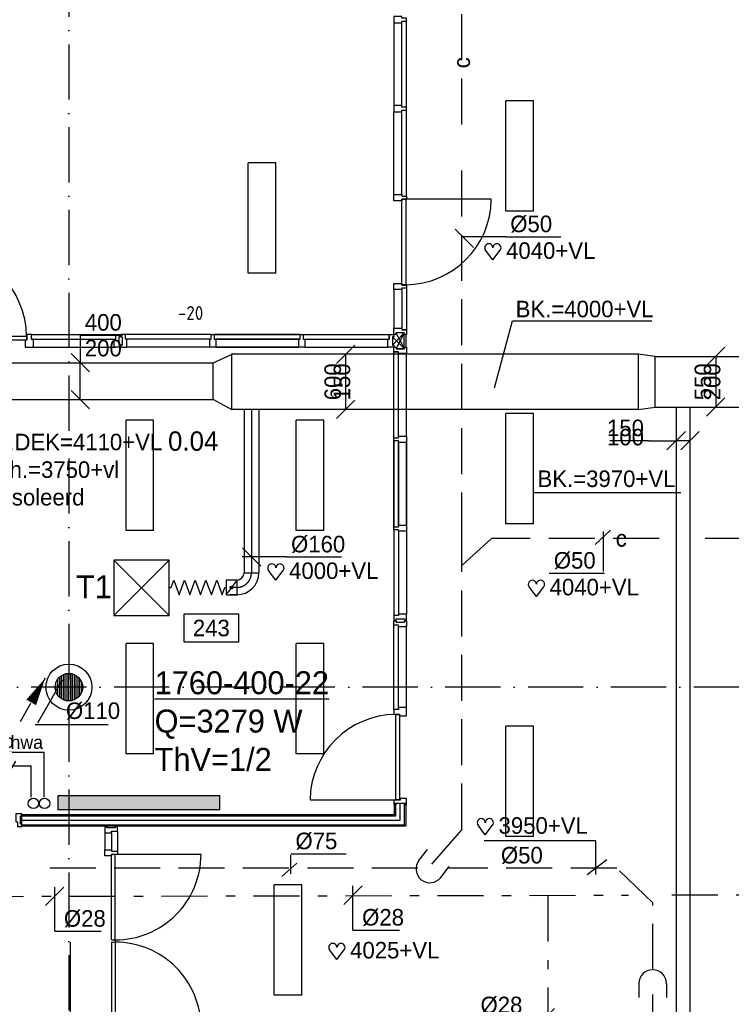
# Model space of a CAD drawing. Extents: x -866131 to -691536, y 173952 to 258052.
# Tile 149 of 160: x -743138 to -735403, y 229574 to 240277. Entities that reach past the tile are written whole.
import ezdxf
from ezdxf.enums import TextEntityAlignment as Align

# ---------------------------------------------------------------- set-up
doc = ezdxf.new("R2010")
doc.units = 0
doc.header["$LTSCALE"] = 100
for name, pattern in [('2322102', [45, 5, -2, 5, -2, 5, -2, 5, -2, 5, -2, 5, -5]), ('2322107', [2000, 1000, 1000]), ('2322108', [7, 5, -2]), ('2322109', [10, 5, -2, 1, -2]), ('CENTER2', [11.25, 7.5, -1.25, 1.25, -1.25]), ('CENTER4', [5, 3.125, -0.625, 0.625, -0.625]), ('DASHDOT', [9, 6, -1.5, 0, -1.5])]:
    doc.linetypes.add(name, pattern=pattern)
doc.layers.get('0').update_dxf_attribs({"linetype": 'CONTINUOUS'})
for name, color, linetype in [('AL$7----_STRAMIEN', 1, 'DASHDOT'), ('AL21K---_ISOLATIE', 1, 'CONTINUOUS'), ('AL22----_BINNENWAND', 7, 'CONTINUOUS'), ('AL31----_BUITENKOZ', 7, 'CONTINUOUS'), ('AL32----_BINNENKOZ', 7, 'CONTINUOUS'), ('AL32----_KOZIJNMERK', 1, 'CONTINUOUS'), ('ARMATUUR', 8, 'CONTINUOUS'), ('BOUW', 8, 'CONTINUOUS'), ('WI561---', 1, 'CONTINUOUS'), ('WL521---', 4, 'CONTINUOUS'), ('WL5233--', 4, 'CONTINUOUS'), ('WL531---', 4, 'CONTINUOUS'), ('WL561---', 4, 'CONTINUOUS'), ('WL561---_AANVOER', 4, 'CONTINUOUS'), ('WL561---_RETOUR', 4, 'CONTINUOUS'), ('WL5627--', 4, 'CONTINUOUS'), ('WL570---', 3, 'CONTINUOUS'), ('WL570---_HARTLIJN', 7, 'CONTINUOUS'), ('WL570---_HULPLIJN', 7, 'CONTINUOUS'), ('WL570---_RETOUR', 3, 'CONTINUOUS'), ('WL570---_TOEVOER', 3, 'CONTINUOUS'), ('WM$1----', 1, 'CONTINUOUS'), ('WM531---', 1, 'CONTINUOUS'), ('WM5627--', 1, 'CONTINUOUS'), ('WM570---', 1, 'CONTINUOUS')]:
    doc.layers.add(name, color=color, linetype=linetype)
doc.styles.add('BURO-018', font='BUROFONT.shx', dxfattribs={"height": 180})
doc.styles.add('BURO-025', font='BUROFONT.shx', dxfattribs={"height": 250})
doc.styles.add('BURO-035', font='BUROFONT.shx', dxfattribs={"height": 350})
doc.styles.get("Standard").update_dxf_attribs({"font": 'ISOCP'})

# ---------------------------------------------------------------- blocks, each defined once
blk = doc.blocks.new('LDV3')
at = {"color": 0, "linetype": 'CONTINUOUS'}
for p, q in [((4.5, 7.794), (6.75, 11.691)), ((0.25, 0.433), (2.5, 4.33))]:
    blk.add_line(p, q, dxfattribs=at)
blk.add_lwpolyline([(0.25, 0.433, 0, 1, 0), (1.5, 2.598, 1, 1, 0)], format="xyseb", dxfattribs=at)
blk.add_circle((0, 0), 0.5, dxfattribs=at)
at = {"color": 0, "linetype": 'CONTINUOUS', "style": 'BURO-018'}
blk.add_attdef('LD_TEXT1', text='', height=1.8, dxfattribs=at).set_placement((3.5, 6.062), align=Align.MIDDLE)
blk = doc.blocks.new('LDV1123')
at = {"color": 0, "linetype": 'CONTINUOUS'}
for p, q in [((6.75, 11.691), (5.812, 10.068)), ((5.437, 9.418), (4.5, 7.794)), ((1.562, 2.706), (2.5, 4.33)), ((0.25, 0.433), (1.187, 2.057))]:
    blk.add_line(p, q, dxfattribs=at)
blk.add_lwpolyline([(6.75, 11.691, 0, 1, 0), (5.5, 9.526, 1, 1, 0)], format="xyseb", dxfattribs=at)
blk.add_circle((0, 0), 0.5, dxfattribs=at)
at = {"color": 0, "linetype": 'CONTINUOUS', "style": 'BURO-018'}
blk.add_attdef('LD_TEXT1', text='', height=1.8, dxfattribs=at).set_placement((3.5, 6.062), align=Align.MIDDLE)
blk = doc.blocks.new('*U216', base_point=(71325, 55832))
at = {"color": 0, "linetype": 'CONTINUOUS'}
for p, q in [((71425, 55932), (71225, 55732)), ((71175, 55832), (70669, 55832)), ((71175, 55832), (71425, 55832))]:
    blk.add_line(p, q, dxfattribs=at)
at = {"color": 0, "linetype": 'CONTINUOUS', "style": 'BURO-018'}
blk.add_text('%%C28', height=180, dxfattribs=at).set_placement((71075, 55882), align=Align.RIGHT)
blk = doc.blocks.new('*U391', base_point=(94416, 56808))
at = {"color": 0, "linetype": 'CONTINUOUS'}
for p, q in [((94516, 56908), (94316, 56708)), ((94416, 56428), (94416, 56908)), ((94416, 56428), (94922, 56428))]:
    blk.add_line(p, q, dxfattribs=at)
at = {"color": 0, "linetype": 'CONTINUOUS', "style": 'BURO-018'}
blk.add_text('%%C28', height=180, dxfattribs=at).set_placement((94516, 56478))
blk = doc.blocks.new('*U404', base_point=(89375, 56796))
at = {"color": 0, "linetype": 'CONTINUOUS'}
for p, q in [((89475, 56896), (89275, 56696)), ((89375, 56416), (89375, 56896)), ((89375, 56416), (89881, 56416))]:
    blk.add_line(p, q, dxfattribs=at)
at = {"color": 0, "linetype": 'CONTINUOUS', "style": 'BURO-018'}
blk.add_text('%%C28', height=180, dxfattribs=at).set_placement((89475, 56466))
blk = doc.blocks.new('LU-ORNAM-25825801')
at = {"color": 0, "linetype": 'CONTINUOUS'}
for p, q in [((300, 300), (-300, 300)), ((-300, 300), (-300, -300)), ((300, 300), (-300, -300)), ((-300, 300), (300, -300)), ((300, -300), (300, 300)), ((-300, -300), (300, -300))]:
    blk.add_line(p, q, dxfattribs=at)
blk = doc.blocks.new('LU-2D-K-226')
at = {"color": 0, "linetype": 'CONTINUOUS'}
for p, q in [((-0.5, 275), (0.5, 275)), ((-0.5, -275), (0.5, -275))]:
    blk.add_line(p, q, dxfattribs=at)
blk = doc.blocks.new('*U593', base_point=(-735572, 234371))
at = {"layer": 'WM570---', "linetype": 'CONTINUOUS'}
for p, q in [((-735472, 234746), (-735672, 234547)), ((-735572, 234646), (-735572, 234096)), ((-735472, 234196), (-735672, 233997))]:
    blk.add_line(p, q, dxfattribs=at)
at = {"layer": 'WM570---', "linetype": 'CONTINUOUS', "style": 'BURO-018'}
for s, p in [('550', (-735622, 234371)), ('200', (-735522, 234371))]:
    blk.add_text(s, height=180, rotation=90, dxfattribs=at).set_placement(p, align=Align.CENTER)
blk = doc.blocks.new('A$C762F268B')
at = {"layer": 'WL561---_RETOUR', "color": 1}
for centre in [(56, 178), (56, 56)]:
    blk.add_circle(centre, 56.2, dxfattribs=at)
blk = doc.blocks.new('A$C308E2E07')
at = {"layer": 'WL561---'}
blk.add_blockref('A$C762F268B', (0, 0), dxfattribs=at)
blk = doc.blocks.new('2322401')
at = {"color": 0, "linetype": 'CONTINUOUS'}
for p, q in [((-0.5, 0.5, 1), (-0.5, 0.5)), ((-0.5, 0.5, 1), (-0.5, -0.5, 1)), ((0.5, 0.5, 1), (-0.5, 0.5, 1)), ((0.5, 0.5), (-0.5, 0.5)), ((-0.5, 0.5), (-0.5, -0.5)), ((0.5, 0.5, 1), (0.5, 0.5)), ((0.5, -0.5, 1), (0.5, 0.5, 1)), ((0.5, -0.5), (0.5, 0.5)), ((-0.5, -0.5, 1), (-0.5, -0.5)), ((-0.5, -0.5, 1), (0.5, -0.5, 1)), ((-0.5, -0.5), (0.5, -0.5)), ((0.5, -0.5, 1), (0.5, -0.5))]:
    blk.add_line(p, q, dxfattribs=at)
blk = doc.blocks.new('CVHATCH1')
at = {"color": 0, "linetype": 'CONTINUOUS'}
blk.add_solid([(-0.5, -0.5), (0.5, -0.5), (-0.5, 0.5), (0.5, 0.5)], dxfattribs=at)
blk = doc.blocks.new('CVRINFO2')
at = {"color": 0, "linetype": 'CONTINUOUS', "style": 'BURO-025'}
for tag, p in [('CV_TEXT125', (0, 0)), ('CV_TEXT225', (0, -4.17)), ('CV_TEXT325', (0, -8.33)), ('CV_TEXT425', (0, -12.5))]:
    blk.add_attdef(tag, p, '', height=2.5, dxfattribs=at)
blk = doc.blocks.new('LU-ORND')
at = {"color": 0, "linetype": 'CONTINUOUS'}
for p, q in [((-3, 1.5), (-3, -1.5)), ((3, 1.5), (-3, 1.5)), ((3, -1.5), (3, 1.5)), ((-3, -1.5), (3, -1.5))]:
    blk.add_line(p, q, dxfattribs=at)
blk = doc.blocks.new('LU-2D-K-190')
at = {"color": 0, "linetype": 'CONTINUOUS'}
for p, q in [((-0.5, 200), (0.5, 200)), ((-0.5, -200), (0.5, -200))]:
    blk.add_line(p, q, dxfattribs=at)
blk = doc.blocks.new('*U608', base_point=(-742479, 236547))
at = {"color": 0, "linetype": 'CONTINUOUS'}
for p, q in [((-742479, 236847), (-742479, 236547)), ((-742479, 236847), (-742019, 236847)), ((-742579, 236647), (-742380, 236448)), ((-742479, 236147), (-742479, 236547)), ((-742579, 236247), (-742380, 236048))]:
    blk.add_line(p, q, dxfattribs=at)
at = {"layer": 'WM570---', "linetype": 'CONTINUOUS', "style": 'BURO-018'}
for s, p in [('400', (-742429, 236897)), ('200', (-742429, 236617))]:
    blk.add_text(s, height=180, dxfattribs=at).set_placement(p)
blk = doc.blocks.new('LU-1D-K-A0')
at = {"color": 0, "linetype": 'CONTINUOUS'}
for p, q in [((-0.5, 80), (0.5, 80)), ((-0.5, -80), (0.5, -80))]:
    blk.add_line(p, q, dxfattribs=at)
at = {"layer": 'WL570---_HARTLIJN', "linetype": 'CENTER2'}
blk.add_line((-0.5, 0), (0.5, 0), dxfattribs=at)
blk = doc.blocks.new('*U609', base_point=(-740446, 234437))
at = {"color": 0, "linetype": 'CONTINUOUS'}
for p, q in [((-740426, 234337), (-740625, 234536)), ((-740146, 234437), (-740626, 234437)), ((-740146, 234437), (-739546, 234437))]:
    blk.add_line(p, q, dxfattribs=at)
at = {"layer": 'WM570---', "linetype": 'CONTINUOUS', "style": 'BURO-018'}
blk.add_text('%%c160', height=180, dxfattribs=at).set_placement((-740096, 234487))
blk = doc.blocks.new('LU-1D-B-1-A05AA0')
at = {"color": 0, "linetype": 'CONTINUOUS'}
for p, q in [((-80, 160), (80, 160)), ((-160, 80), (-160, -80))]:
    blk.add_line(p, q, dxfattribs=at)
for radius in [80, 240]:
    blk.add_arc((-160, 160), radius, 270, 0, dxfattribs=at)
at = {"layer": 'WL570---_HARTLIJN', "linetype": 'CENTER4'}
blk.add_arc((-160, 160), 160, 270, 0, dxfattribs=at)
blk = doc.blocks.new('LU-1D-KL1-A077')
at = {"color": 0, "linetype": 'CONTINUOUS'}
for p, q in [((-60, 80), (-60, -80)), ((60, 80), (-60, 80)), ((51, 68), (9, 12)), ((60, -80), (60, 80)), ((-60, -80), (60, -80)), ((-9, -12), (-51, -68))]:
    blk.add_line(p, q, dxfattribs=at)
blk.add_circle((0, 0), 14.9, dxfattribs=at)
blk = doc.blocks.new('LU-1D-F-A0262')
at = {"color": 0, "linetype": 'CONTINUOUS'}
for p, q in [((-305, 0), (-291, 0)), ((-291, 0), (-262, 80)), ((-262, 80), (-233, 0)), ((-233, 0), (-204, -80)), ((-204, -80), (-175, 0)), ((-175, 0), (-146, 80)), ((-146, 80), (-116, 0)), ((-116, 0), (-87, -80)), ((-87, -80), (-58, 0)), ((-58, 0), (-29, 80)), ((-29, 80), (0, 0)), ((0, 0), (29, -80)), ((29, -80), (58, 0)), ((58, 0), (87, 80)), ((87, 80), (116, 0)), ((116, 0), (146, -80)), ((146, -80), (175, 0)), ((175, 0), (204, 80)), ((204, 80), (233, 0)), ((233, 0), (262, -80)), ((262, -80), (291, 0)), ((291, 0), (305, 0))]:
    blk.add_line(p, q, dxfattribs=at)
blk = doc.blocks.new('HART')
at = {"color": 1}
for q in [(-28.1, 39.5), (51.4, 39.5)]:
    blk.add_line((11.6, -12.9), q, dxfattribs=at)
for centre, start, end in [((-10.5, 52.8), 0, 217.1867), ((33.8, 52.8), 322.8133, 180)]:
    blk.add_arc(centre, 22.1, start, end, dxfattribs=at)
blk = doc.blocks.new('LU-2D-K-258')
at = {"color": 0, "linetype": 'CONTINUOUS'}
for p, q in [((-0.5, 300), (0.5, 300)), ((-0.5, -300), (0.5, -300))]:
    blk.add_line(p, q, dxfattribs=at)
blk = doc.blocks.new('*U617', base_point=(-739595, 236341))
at = {"layer": 'WM570---', "linetype": 'CONTINUOUS'}
for p, q in [((-739495, 236741), (-739695, 236541)), ((-739595, 236641), (-739595, 236041)), ((-739495, 236141), (-739695, 235941))]:
    blk.add_line(p, q, dxfattribs=at)
at = {"layer": 'WM570---', "linetype": 'CONTINUOUS', "style": 'BURO-018'}
for s, p in [('600', (-739645, 236341)), ('150', (-739545, 236341))]:
    blk.add_text(s, height=180, rotation=90, dxfattribs=at).set_placement(p, align=Align.CENTER)
blk = doc.blocks.new('LU-2D-K-96')
at = {"color": 0, "linetype": 'CONTINUOUS'}
for p, q in [((-0.5, 75), (0.5, 75)), ((-0.5, -75), (0.5, -75))]:
    blk.add_line(p, q, dxfattribs=at)
blk = doc.blocks.new('*U631', base_point=(-736002, 235700))
at = {"color": 0, "linetype": 'CONTINUOUS'}
for p, q in [((-736302, 235700), (-736722, 235700)), ((-736302, 235700), (-736002, 235700)), ((-736102, 235600), (-735902, 235800)), ((-735852, 235700), (-736002, 235700)), ((-735952, 235600), (-735752, 235800))]:
    blk.add_line(p, q, dxfattribs=at)
at = {"layer": 'WM570---', "linetype": 'CONTINUOUS', "style": 'BURO-018'}
for s, p in [('150', (-736352, 235750)), ('100', (-736352, 235650))]:
    blk.add_text(s, height=180, dxfattribs=at).set_placement(p, align=Align.RIGHT)
blk = doc.blocks.new('LDS')
at = {"color": 0, "linetype": 'CONTINUOUS'}
for p, q in [((0, 1), (1, 1)), ((0, -1), (1, -1))]:
    blk.add_line(p, q, dxfattribs=at)
blk.add_arc((0, 0), 1, 90, 270, dxfattribs=at)
blk = doc.blocks.new('2322102-2')
at = {"layer": 'WM5627--', "color": 0, "style": 'BURO-018'}
for rotation, p in [(90, (-738332, 239809)), (360, (-736599, 234637))]:
    blk.add_text('c', height=180, rotation=rotation, dxfattribs=at).set_placement(p, align=Align.MIDDLE)

msp = doc.modelspace()

# ---------------------------------------------------------------- linework, layer by layer
at = {"color": 8, "linetype": 'CONTINUOUS'}
for p, q in [((-738011.826, 238324.866), (-738941.826, 238324.866)), ((-739980.826, 231794.866), (-739050.826, 231794.866))]:
    msp.add_line(p, q, dxfattribs=at)
for points in [[(-739070.826, 240310.866), (-739070.826, 240243.866), (-738982.826, 240243.866), (-738982.826, 240260.866), (-738931.826, 240260.866), (-738931.826, 240293.866), (-738982.826, 240293.866), (-738982.826, 240310.866)], [(-739070.826, 239343.866), (-739070.826, 239276.866), (-738982.826, 239276.866), (-738982.826, 239293.866), (-738931.826, 239293.866), (-738931.826, 239326.866), (-738982.826, 239326.866), (-738982.826, 239343.866)]]:
    msp.add_lwpolyline(points, close=True, dxfattribs=at)
for centre, start, end in [((-738950.642, 238333.682), 270.5379912, 359.4620088), ((-744001.642, 236827.051), 0.5379912, 89.4620088), ((-739042.011, 231786.051), 90.5379912, 179.4620088)]:
    msp.add_arc(centre, 938.857, start, end, dxfattribs=at)
at = {"layer": 'AL$7----_STRAMIEN', "color": 1}
for points in [[(-742602.826, 252610.366), (-742602.826, 224355.392)], [(-719909.644, 233021.228), (-863263.924, 233021.228)]]:
    msp.add_lwpolyline(points, dxfattribs=at)
at = {"layer": 'AL22----_BINNENWAND', "color": 8, "linetype": 'CONTINUOUS'}
for p, q in [((-738931.826, 236905.866), (-738982.826, 236905.866)), ((-739120.826, 236855.866), (-739120.826, 236804.866)), ((-739070.826, 236666.866), (-739019.826, 236666.866)), ((-742703.003, 232909.424), (-742703.003, 233133.031)), ((-742703.003, 232909.424), (-742703.003, 233133.031)), ((-742683.003, 232894.342), (-742683.003, 233148.113)), ((-742683.003, 232894.342), (-742683.003, 233148.113)), ((-742663.003, 232883.75), (-742663.003, 233158.705)), ((-742663.003, 232883.75), (-742663.003, 233158.705)), ((-742643.003, 232876.659), (-742643.003, 233165.796)), ((-742643.003, 232876.659), (-742643.003, 233165.796)), ((-742623.003, 232872.567), (-742623.003, 233169.888)), ((-742623.003, 232872.567), (-742623.003, 233169.888)), ((-742603.003, 232871.228), (-742603.003, 233171.228)), ((-742603.003, 232871.228), (-742603.003, 233171.228)), ((-742583.003, 232872.567), (-742583.003, 233169.888)), ((-742583.003, 232872.567), (-742583.003, 233169.888)), ((-742563.003, 232876.659), (-742563.003, 233165.796)), ((-742563.003, 232876.659), (-742563.003, 233165.796)), ((-742543.003, 232883.75), (-742543.003, 233158.705)), ((-742543.003, 232883.75), (-742543.003, 233158.705)), ((-742523.003, 232894.342), (-742523.003, 233148.113)), ((-742523.003, 232894.342), (-742523.003, 233148.113)), ((-742503.003, 232909.424), (-742503.003, 233133.031)), ((-742503.003, 232909.424), (-742503.003, 233133.031)), ((-742743.003, 232967.376), (-742743.003, 233075.079)), ((-742743.003, 232967.376), (-742743.003, 233075.079)), ((-742723.003, 232931.228), (-742723.003, 233111.228)), ((-742723.003, 232931.228), (-742723.003, 233111.228)), ((-742483.003, 232931.228), (-742483.003, 233111.228)), ((-742483.003, 232931.228), (-742483.003, 233111.228)), ((-742463.003, 232967.376), (-742463.003, 233075.079)), ((-742463.003, 232967.376), (-742463.003, 233075.079))]:
    msp.add_line(p, q, dxfattribs=at)
at = {"layer": 'AL22----_BINNENWAND', "color": 8}
for p, q in [((-742212.583, 231439.366), (-742212.583, 231253.866)), ((-742140.583, 231439.366), (-742140.583, 231253.866)), ((-742073.583, 231456.366), (-742073.583, 231236.866)), ((-742140.583, 230273.866), (-742100.583, 230273.866)), ((-742140.583, 230248.866), (-742100.583, 230248.866)), ((-742100.583, 230273.866), (-742100.583, 230248.866))]:
    msp.add_line(p, q, dxfattribs=at)
at = {"layer": 'AL22----_BINNENWAND', "color": 8, "linetype": 'CONTINUOUS'}
for points in [[(-738931.826, 236855.866), (-738956.826, 236855.866), (-738956.826, 236871.866), (-739048.826, 236871.866), (-739048.826, 236855.866), (-739070.826, 236855.866), (-739070.826, 236922.866), (-738982.826, 236922.866), (-738982.826, 236905.866), (-738931.826, 236905.866), (-738931.826, 236855.866)], [(-743060.826, 236855.866), (-743060.826, 236792.866), (-743077.826, 236792.866), (-743077.826, 236716.866), (-742987.826, 236716.866), (-742987.826, 236804.866), (-743010.826, 236804.866), (-743010.826, 236855.866)], [(-743010.826, 236855.866), (-743060.826, 236855.866)], [(-743011.326, 236855.866), (-742093.826, 236855.866)], [(-743011.326, 236804.866), (-742110.826, 236804.866)], [(-742043.826, 236855.866), (-742043.826, 236830.866), (-742059.826, 236830.866), (-742059.826, 236738.866), (-742043.826, 236738.866), (-742043.826, 236716.866), (-742110.826, 236716.866), (-742110.826, 236804.866), (-742093.826, 236804.866), (-742093.826, 236855.866), (-742043.826, 236855.866)], [(-742038.826, 236855.866), (-742038.826, 236830.866), (-742022.826, 236830.866), (-742022.826, 236738.866), (-742038.826, 236738.866), (-742038.826, 236716.866), (-741971.826, 236716.866), (-741971.826, 236804.866), (-741988.826, 236804.866), (-741988.826, 236855.866), (-742038.826, 236855.866)], [(-741055.326, 236855.866), (-741988.826, 236855.866)], [(-741072.326, 236804.866), (-741971.826, 236804.866)], [(-741022.326, 236855.866), (-741022.326, 236804.866), (-741005.326, 236804.866), (-741005.326, 236716.866), (-741072.326, 236716.866), (-741072.326, 236804.866), (-741055.326, 236804.866), (-741055.326, 236855.866), (-741022.326, 236855.866)], [(-741022.326, 236855.866), (-740088.326, 236855.866)], [(-740088.326, 236855.866), (-741022.326, 236855.866)], [(-741005.326, 236804.866), (-740105.326, 236804.866)], [(-740105.326, 236804.866), (-741005.326, 236804.866)], [(-740055.326, 236855.866), (-740055.326, 236804.866), (-740038.326, 236804.866), (-740038.326, 236716.866), (-740105.326, 236716.866), (-740105.326, 236804.866), (-740088.326, 236804.866), (-740088.326, 236855.866), (-740055.326, 236855.866)], [(-740055.326, 236855.866), (-739120.826, 236855.866)], [(-740038.326, 236804.866), (-739137.826, 236804.866)], [(-739070.826, 236855.866), (-739070.826, 236830.866), (-739086.826, 236830.866), (-739086.826, 236738.866), (-739070.826, 236738.866), (-739070.826, 236716.866), (-739137.826, 236716.866), (-739137.826, 236804.866), (-739120.826, 236804.866), (-739120.826, 236855.866), (-739070.826, 236855.866)], [(-739086.826, 236738.866), (-738956.826, 236871.866)], [(-739086.826, 236830.866), (-738953.826, 236700.866)], [(-739048.826, 236871.866), (-738953.826, 236700.866)], [(-738953.826, 236700.866), (-739045.826, 236700.866), (-738956.826, 236871.866), (-739045.826, 236700.866), (-739045.826, 236700.866)], [(-738961.717, 236855.866), (-738961.717, 236716.866)], [(-738941.717, 236855.866), (-738941.717, 236716.866)], [(-742987.826, 236716.866), (-742093.826, 236716.866)], [(-741072.326, 236716.866), (-741971.826, 236716.866)], [(-741072.326, 236716.866), (-741971.826, 236716.866)], [(-741005.326, 236716.866), (-740105.326, 236716.866)], [(-740105.326, 236716.866), (-741005.326, 236716.866)], [(-741005.326, 236716.866), (-740105.326, 236716.866)], [(-740105.326, 236716.866), (-741005.326, 236716.866)], [(-740038.326, 236716.866), (-739137.827, 236716.866)], [(-739070.826, 236716.866), (-739045.826, 236716.866), (-739045.826, 236700.866), (-738953.826, 236700.866), (-738953.826, 236716.866), (-738931.826, 236716.866), (-738931.826, 236649.866), (-739019.826, 236649.866), (-739019.826, 236666.866), (-739070.826, 236666.866), (-739070.826, 236716.866)], [(-739070.826, 235732.366), (-739070.826, 236666.866)], [(-739019.826, 235749.366), (-739019.826, 236649.866)], [(-738931.826, 235749.366), (-738931.826, 236649.865)], [(-739070.826, 235204.437), (-739070.826, 236121.937)], [(-739070.826, 235732.366), (-739019.826, 235732.366), (-739019.826, 235749.366), (-738931.826, 235749.366), (-738931.826, 235682.366), (-739019.826, 235682.366), (-739019.826, 235699.366), (-739070.826, 235699.366), (-739070.826, 235732.366)], [(-739070.826, 234765.366), (-739070.826, 235699.366)], [(-739070.826, 235699.366), (-739070.826, 234765.366)], [(-739019.826, 234782.366), (-739019.826, 235682.366)], [(-739019.826, 235682.366), (-739019.826, 234782.366)], [(-738931.826, 234782.366), (-738931.826, 235682.366)], [(-738931.826, 235682.366), (-738931.826, 234782.366)], [(-738931.826, 234782.366), (-738931.826, 235682.366)], [(-738931.826, 235682.366), (-738931.826, 234782.366)], [(-739070.826, 235204.937), (-739070.826, 235154.937)], [(-739070.826, 234765.366), (-739019.826, 234765.366), (-739019.826, 234782.366), (-738931.826, 234782.366), (-738931.826, 234715.366), (-739019.826, 234715.366), (-739019.826, 234732.366), (-739070.826, 234732.366), (-739070.826, 234765.366)], [(-739070.826, 234732.366), (-739070.826, 233798.866)], [(-739019.826, 234715.366), (-739019.826, 233815.866)], [(-738931.826, 234715.366), (-738931.826, 233815.866)], [(-738931.826, 234715.366), (-738931.826, 233815.866)], [(-739070.826, 233748.866), (-739045.826, 233748.866), (-739045.826, 233764.866), (-738953.826, 233764.866), (-738953.826, 233748.866), (-738931.826, 233748.866), (-738931.826, 233815.866), (-739019.826, 233815.866), (-739019.826, 233798.866), (-739070.826, 233798.866), (-739070.826, 233748.866)], [(-739070.826, 233743.866), (-739045.826, 233743.866), (-739045.826, 233727.866), (-738953.826, 233727.866), (-738953.826, 233743.866), (-738931.826, 233743.866), (-738931.826, 233676.866), (-739019.826, 233676.866), (-739019.826, 233693.866), (-739070.826, 233693.866), (-739070.826, 233743.866)], [(-739070.826, 232776.366), (-739070.826, 233693.866)], [(-739019.826, 232776.366), (-739019.826, 233676.866)], [(-738931.826, 232799.866), (-738931.826, 233693.866)], [(-739070.826, 232726.866), (-739007.826, 232726.866), (-739007.826, 232709.866), (-738931.826, 232709.866), (-738931.826, 232799.866), (-739019.826, 232799.866), (-739019.826, 232776.866), (-739070.826, 232776.866)], [(-739070.826, 232776.866), (-739070.826, 232726.866)], [(-743112.583, 231526.366), (-738955.326, 231526.366), (-738955.326, 231758.866)], [(-743112.583, 231573.866), (-739002.826, 231573.866), (-739002.826, 231758.866)], [(-743112.583, 231621.366), (-739050.326, 231621.366), (-739050.326, 231758.866)], [(-739070.826, 231742.866), (-739045.826, 231742.866), (-739045.826, 231758.866), (-738953.826, 231758.866), (-738953.826, 231742.866), (-738931.826, 231742.866), (-738931.826, 231809.866), (-739003.826, 231809.866), (-739003.826, 231792.866), (-739070.826, 231792.866), (-739070.826, 231742.866)], [(-743112.583, 231506.366), (-743112.583, 231531.366), (-743128.583, 231531.366), (-743128.583, 231623.366), (-743112.583, 231623.366), (-743112.583, 231645.366), (-743179.583, 231645.366), (-743179.583, 231557.366), (-743162.583, 231557.366), (-743162.583, 231506.366), (-743112.583, 231506.366)]]:
    msp.add_lwpolyline(points, dxfattribs=at)
for points in [[(-743062.826, 236835.866), (-743062.826, 236794.866), (-743992.826, 236794.866), (-743992.826, 236835.866)], [(-739050.826, 232724.866), (-739009.826, 232724.866), (-739009.826, 231794.866), (-739050.826, 231794.866)], [(-743112.583, 231636.366), (-739065.326, 231636.366), (-739065.326, 231758.866), (-738940.326, 231758.866), (-738940.326, 231511.366), (-743112.583, 231511.366)]]:
    msp.add_lwpolyline(points, close=True, dxfattribs=at)
at = {"layer": 'AL22----_BINNENWAND', "color": 8}
for points in [[(-742073.583, 231506.366), (-742098.583, 231506.366), (-742098.583, 231490.366), (-742190.583, 231490.366), (-742190.583, 231506.366), (-742212.583, 231506.366), (-742212.583, 231439.366), (-742140.583, 231439.366), (-742140.583, 231456.366), (-742073.583, 231456.366), (-742073.583, 231506.366)], [(-742073.583, 231236.866), (-742073.583, 231203.866), (-742140.583, 231203.866), (-742140.583, 231186.866), (-742212.583, 231186.866), (-742212.583, 231253.866), (-742140.583, 231253.866), (-742140.583, 231236.866), (-742073.583, 231236.866), (-742073.583, 231203.866)], [(-742140.583, 230273.866), (-742140.583, 231203.866)], [(-741166.583, 231203.861), (-742109.583, 231203.866)], [(-742100.583, 230273.866), (-742100.583, 231203.866)], [(-742140.583, 230248.866), (-742140.583, 229318.866)], [(-742100.583, 230248.866), (-742100.583, 229318.866)]]:
    msp.add_lwpolyline(points, dxfattribs=at)
at = {"layer": 'AL22----_BINNENWAND', "color": 8, "linetype": 'CONTINUOUS'}
for radius in [250, 250, 150, 150]:
    msp.add_circle((-742603.003, 233021.228), radius, dxfattribs=at)
at = {"layer": 'AL22----_BINNENWAND', "color": 8}
for centre, start, end in [((-742097.176, 231204.453), 269.7902282, 359.9638675), ((-742097.176, 229318.279), 0.0361325, 90.2097718)]:
    msp.add_arc(centre, 930.593, start, end, dxfattribs=at)
at = {"layer": 'AL31----_BUITENKOZ', "color": 8, "linetype": 'CONTINUOUS'}
msp.add_lwpolyline([(-738941.826, 237394.866), (-738982.826, 237394.866), (-738982.826, 238324.866), (-738941.826, 238324.866)], close=True, dxfattribs=at)
at = {"layer": 'AL32----_BINNENKOZ', "color": 8}
msp.add_line((-742588.326, 230248.866), (-742588.326, 229318.866), dxfattribs=at)
for points in [[(-739070.826, 240243.866), (-739070.826, 239343.866)], [(-738982.826, 239343.866), (-738982.826, 240243.866)], [(-738931.826, 239326.866), (-738931.826, 240260.866)], [(-739070.826, 238376.866), (-739070.826, 239276.866)], [(-738982.826, 238376.866), (-738982.826, 239276.866)], [(-738931.826, 238359.866), (-738931.826, 239293.866)], [(-738931.826, 238326.866), (-738982.826, 238326.866), (-738982.826, 238309.866), (-739070.826, 238309.866), (-739070.826, 238376.866), (-738982.826, 238376.866), (-738982.826, 238359.866), (-738931.826, 238359.866), (-738931.826, 238326.866)], [(-738931.826, 237359.866), (-738982.826, 237359.866), (-738982.826, 237342.866), (-739070.826, 237342.866), (-739070.826, 237409.866), (-738982.826, 237409.866), (-738982.826, 237392.866), (-738931.826, 237392.866), (-738931.826, 237359.866)], [(-739070.826, 237342.866), (-739070.826, 236922.867)], [(-738982.826, 237342.866), (-738982.826, 236922.866)], [(-738931.826, 237359.866), (-738931.826, 236905.866)]]:
    msp.add_lwpolyline(points, dxfattribs=at)
at = {"layer": 'ARMATUUR', "color": 8}
for points in [[(-737552.826, 239396.228), (-737852.826, 239396.228)], [(-737852.826, 238196.228), (-737852.826, 239396.228)], [(-737552.826, 238196.228), (-737552.826, 239396.228)], [(-740352.826, 238721.228), (-740652.826, 238721.228)], [(-740652.826, 237521.228), (-740652.826, 238721.228)], [(-740352.826, 237521.228), (-740352.826, 238721.228)], [(-737552.826, 238196.228), (-737852.826, 238196.228)], [(-740352.826, 237521.228), (-740652.826, 237521.228)], [(-741982.031, 234724.299), (-741982.031, 235924.299)], [(-741682.031, 235924.299), (-741982.031, 235924.299)], [(-741682.031, 234724.299), (-741682.031, 235924.299)], [(-740132.031, 234724.299), (-740132.031, 235924.299)], [(-739832.031, 235924.299), (-740132.031, 235924.299)], [(-739832.031, 234724.299), (-739832.031, 235924.299)], [(-737552.826, 235996.228), (-737852.826, 235996.228)], [(-737852.826, 234796.228), (-737852.826, 235996.228)], [(-737552.826, 234796.228), (-737552.826, 235996.228)], [(-737552.826, 234796.228), (-737852.826, 234796.228)], [(-741682.031, 234724.299), (-741982.031, 234724.299)], [(-739832.031, 234724.299), (-740132.031, 234724.299)], [(-741982.031, 232296.228), (-741982.031, 233496.228)], [(-741682.031, 233496.228), (-741982.031, 233496.228)], [(-741682.031, 232296.228), (-741682.031, 233496.228)], [(-740132.031, 232296.228), (-740132.031, 233496.228)], [(-739832.031, 233496.228), (-740132.031, 233496.228)], [(-739832.031, 232296.228), (-739832.031, 233496.228)], [(-737852.826, 231396.228), (-737852.826, 232596.228)], [(-737552.826, 232596.228), (-737852.826, 232596.228)], [(-737552.826, 231396.228), (-737552.826, 232596.228)], [(-741682.031, 232296.228), (-741982.031, 232296.228)], [(-739832.031, 232296.228), (-740132.031, 232296.228)], [(-737552.826, 231396.228), (-737852.826, 231396.228)], [(-740372.175, 229673.866), (-740372.175, 230873.866)], [(-740072.175, 230873.866), (-740372.175, 230873.866)], [(-740072.175, 229673.866), (-740072.175, 230873.866)], [(-740072.175, 229673.866), (-740372.175, 229673.866)]]:
    msp.add_lwpolyline(points, dxfattribs=at)
at = {"layer": 'WL531---', "linetype": '2322109'}
for p, q in [((-746595.764, 230741.434), (-736521.089, 230760.004)), ((-737396.004, 230755.179), (-737396.004, 228942.546)), ((-730550.951, 230760.004), (-736116.472, 230760.004))]:
    msp.add_line(p, q, dxfattribs=at)
at = {"layer": 'WL561---_AANVOER', "linetype": '2322107'}
for p in [(-747331.846, 232315.488), (-742871.49, 231824.062)]:
    msp.add_line(p, (-742871.49, 232315.488), dxfattribs=at)
at = {"layer": 'WL561---_RETOUR', "linetype": '2322108'}
for p in [(-747481.846, 232165.488), (-743014.176, 231824.062)]:
    msp.add_line(p, (-743014.176, 232165.488), dxfattribs=at)
at = {"layer": 'WL5627--', "linetype": '2322102'}
for p, q in [((-738332.479, 234637.487), (-738332.479, 245979.846)), ((-738332.479, 234342.621), (-738332.479, 234637.487)), ((-738010.901, 234637.487), (-738331.574, 234342.621)), ((-731687.558, 234637.487), (-738010.901, 234637.487)), ((-738332.479, 231473.818), (-738332.479, 234342.621)), ((-738332.479, 231473.818), (-738692.283, 231065.163)), ((-738810.689, 231052.093), (-743272.082, 231052.093)), ((-738332.479, 231052.093), (-738484.527, 231052.093)), ((-736648.162, 231052.093), (-738332.479, 231052.093)), ((-736257.516, 230677.268), (-736648.162, 231052.093)), ((-736257.516, 229947.499), (-736257.516, 230677.268)), ((-736257.516, 222581.343), (-736257.516, 229797.499))]:
    msp.add_line(p, q, dxfattribs=at)
at = {"layer": 'WL570---', "color": 1}
for p, q in [((-737977.826, 236274.745), (-737781.484, 237002.726)), ((-737781.484, 237002.726), (-736267.758, 237002.726)), ((-735953.036, 235135.274), (-737549.733, 235135.274)), ((-736873.966, 231349.972), (-738088.413, 231349.972)), ((-736873.966, 230983.303), (-736873.966, 231349.972)), ((-736969.779, 230983.304), (-736756.432, 231148.076))]:
    msp.add_line(p, q, dxfattribs=at)
at = {"layer": 'WL570---_HARTLIJN', "color": 1, "linetype": 'CONTINUOUS'}
msp.add_line((-742175.882, 232613.424), (-742969.377, 232613.424), dxfattribs=at)
at = {"layer": 'WL570---_RETOUR', "color": 1}
for p, q in [((-738206.531, 237800.331), (-738405.935, 237999.736)), ((-737855.364, 237917.741), (-738335.364, 237917.741)), ((-737855.364, 237917.741), (-737255.443, 237917.741)), ((-737381.887, 234259.802), (-737381.887, 234259.802)), ((-737381.887, 234259.802), (-736781.966, 234259.802)), ((-740190.081, 231209.77), (-739590.16, 231209.77)), ((-740289.044, 230963.918), (-740124.186, 231109.306)), ((-740192.069, 230992.996), (-740192.069, 231196.538))]:
    msp.add_line(p, q, dxfattribs=at)
at = {"layer": 'WL570---_TOEVOER'}
for p, q in [((-741035.314, 236547.232), (-740835.039, 236638.938)), ((-740835.039, 236638.938), (-740835.039, 236038.559)), ((-736414.167, 236641.223), (-736414.167, 236040.845)), ((-736232.12, 236615.843), (-736414.167, 236641.223)), ((-736232.12, 236065.843), (-736232.12, 236615.843)), ((-741035.314, 236147.232), (-741035.314, 236547.232)), ((-740835.039, 236038.559), (-741035.314, 236147.232)), ((-736414.167, 236040.845), (-736232.12, 236065.843))]:
    msp.add_line(p, q, dxfattribs=at)
at = {"layer": 'WM$1----'}
for p, q in [((-736880.758, 234573.543), (-736714.401, 234727.023)), ((-736791.182, 234279.373), (-736791.182, 234714.233))]:
    msp.add_line(p, q, dxfattribs=at)

# ---------------------------------------------------------------- block references
at = {"layer": 'WI561---', "color": 4}
ref = msp.add_blockref('CVRINFO2', (-741671.106, 232944.34, 120), dxfattribs=dict(at, xscale=100, yscale=100, zscale=100))
ref.add_attrib('CV_TEXT125', '%%u1760-400-22', (-741671.106, 232944.34, 120), dxfattribs={"layer": '0', "color": 2, "linetype": 'CONTINUOUS', "height": 250, "style": 'BURO-025'})
ref.add_attrib('CV_TEXT225', 'Q=3279 W', (-741671.106, 232527.673, 120), dxfattribs={"layer": '0', "color": 2, "linetype": 'CONTINUOUS', "height": 250, "style": 'BURO-025'})
ref.add_attrib('CV_TEXT325', 'ThV=1/2', (-741671.106, 232111.006, 120), dxfattribs={"layer": '0', "color": 2, "linetype": 'CONTINUOUS', "height": 250, "style": 'BURO-025'})
at = {"layer": 'WL521---', "color": 2}
ref = msp.add_blockref('LDV3', (-743480.567, 231697.96), dxfattribs=dict(at, xscale=120, yscale=120, zscale=120))
ref.add_attrib('LD_TEXT1', 'hwa', dxfattribs={"layer": '0', "color": 1, "linetype": 'CONTINUOUS', "height": 144, "style": 'BURO-018'}).set_placement((-743060.567, 232425.422), align=Align.MIDDLE)
at = {"layer": 'WL5233--', "color": 2}
ref = msp.add_blockref('LDV1123', (-743680.567, 231697.96), dxfattribs=dict(at, xscale=121.5, yscale=121.5, zscale=121.5))
ref.add_attrib('LD_TEXT1', 'o', dxfattribs={"layer": '0', "color": 1, "linetype": 'CONTINUOUS', "height": 145.8, "style": 'BURO-018'}).set_placement((-743255.317, 232434.515), align=Align.MIDDLE)
at = {"layer": 'WL561---', "rotation": 270}
msp.add_blockref('A$C308E2E07', (-743045.089, 231813.959), dxfattribs=at)
at = {"layer": 'WL561---', "xscale": 1760, "yscale": 150, "rotation": 180}
for name, zscale in [('2322401', 300), ('CVHATCH1', 1760)]:
    msp.add_blockref(name, (-741842.476, 231764.954, 120), dxfattribs=dict(at, zscale=zscale))
at = {"layer": 'WL5627--', "color": 2, "xscale": 150, "yscale": 150, "zscale": 150}
for p, rotation in [((-738679.83, 231045.483), 51.87049287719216), ((-736257.516, 229797.499), 270)]:
    msp.add_blockref('LDS', p, dxfattribs=dict(at, rotation=rotation))
at = {"layer": 'WL570---_RETOUR', "xscale": 2, "yscale": 2, "zscale": 2}
for p in [(-738017.763, 237691.702), (-740375.935, 234211.665), (-737544.286, 234033.763), (-738099.662, 231442.04), (-739712.908, 230086.418)]:
    msp.add_blockref('HART', p, dxfattribs=at)
at = {"layer": 'WL570---_TOEVOER', "linetype": 'CONTINUOUS'}
for name, p, xscale, rotation in [('LU-2D-K-258', (-738624.553, 236340.843), 4420.971904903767, 180), ('LU-1D-K-A0', (-740618.14, 235155.327), 1774.878173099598, 270), ('LU-2D-K-96', (-735927.177, 231399.166), 9337.274395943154, 270), ('LU-1D-K-A0', (-740812.887, 234105.698), 74.69495390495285, 180)]:
    msp.add_blockref(name, p, dxfattribs=dict(at, xscale=xscale, rotation=rotation))
for name, p, xscale in [('LU-2D-K-226', (-734864.063, 236340.843), 2735.803919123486), ('LU-2D-K-190', (-743307.042, 236347.232), 4552.398539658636)]:
    msp.add_blockref(name, p, dxfattribs=dict(at, xscale=xscale))
at = {"layer": 'WL570---_TOEVOER'}
msp.add_blockref('LU-ORNAM-25825801', (-741813.282, 234100.753), dxfattribs=at)
at = {"layer": 'WL570---_TOEVOER', "linetype": 'CONTINUOUS'}
for name, p in [('LU-1D-B-1-A05AA0', (-740618.14, 234105.698)), ('LU-1D-F-A0262', (-741199.731, 234105.698)), ('LU-1D-KL1-A077', (-740835.039, 234105.698))]:
    msp.add_blockref(name, p, dxfattribs=at)
at = {"layer": 'WM531---'}
for name, p in [('*U404', (-742756.68, 230747.241)), ('*U391', (-739515.502, 230760.004)), ('*U216', (-737423.693, 229426.248))]:
    msp.add_blockref(name, p, dxfattribs=at)
at = {"layer": 'WM5627--'}
msp.add_blockref('2322102-2', (0, 0), dxfattribs=at)
at = {"layer": 'WM570---'}
for name, p in [('*U608', (-742479.398, 236547.232)), ('*U593', (-735571.942, 236340.843)), ('*U631', (-736002.177, 235699.968))]:
    msp.add_blockref(name, p, dxfattribs=at)
at = {"layer": 'WM570---', "linetype": 'CONTINUOUS'}
for name, p in [('*U617', (-739594.902, 236340.843)), ('*U609', (-740538.14, 234436.504))]:
    msp.add_blockref(name, p, dxfattribs=at)
at = {"layer": 'WM570---'}
ref = msp.add_blockref('LU-ORND', (-741054.436, 233664.342), dxfattribs=dict(at, xscale=100, yscale=100, zscale=100))
ref.add_attrib('LU_TEXT1', '243', dxfattribs={"layer": '0', "color": 1, "linetype": 'CONTINUOUS', "height": 180, "style": 'BURO-018'}).set_placement((-741054.436, 233664.342), align=Align.MIDDLE)

# ---------------------------------------------------------------- texts
at = {"layer": 'AL21K---_ISOLATIE', "color": 8, "style": 'BURO-035'}
msp.add_text('0.04', height=210, dxfattribs=at).set_placement((-741524.88, 235591.702))
at = {"layer": 'AL32----_KOZIJNMERK', "color": 8, "insert": (-741418.178, 237163.897), "char_height": 150, "width": 1868, "attachment_point": 1}
msp.add_mtext('-20', dxfattribs=at)
at = {"layer": 'BOUW', "color": 1, "style": 'BURO-018'}
for s, p in [('OK.DEK=4110+VL', (-743608.598, 235596.466)), ('PL.h.=3750+vl', (-743608.598, 235296.466)), ('geisoleerd', (-743544.35, 234996.376))]:
    msp.add_text(s, height=180, dxfattribs=at).set_placement(p)
at = {"layer": 'WL570---', "color": 1, "style": 'BURO-018'}
msp.add_text('BK.=4000+VL', height=180, dxfattribs=at).set_placement((-737746.929, 237042.245))
at = {"layer": 'WL570---_HARTLIJN', "color": 1, "linetype": 'CENTER4', "style": 'BURO-018'}
msp.add_text('%%c110', height=180, dxfattribs=at).set_placement((-742634.621, 232675.385))
at = {"layer": 'WL570---_HULPLIJN', "color": 1, "linetype": 'CONTINUOUS', "style": 'BURO-025'}
msp.add_text('T1', height=250, dxfattribs=at).set_placement((-742525.754, 233987.288))
at = {"layer": 'WL570---_RETOUR', "color": 1, "style": 'BURO-018'}
for s, p in [('4040+VL', (-737850.842, 237677.197)), ('BK.=3970+VL', (-737509.051, 235197.022)), ('4000+VL', (-740209.015, 234197.161)), ('4040+VL', (-737377.365, 234019.258)), ('3950+VL', (-737932.742, 231427.535)), ('4025+VL', (-739545.987, 230071.913))]:
    msp.add_text(s, height=180, dxfattribs=at).set_placement(p)
at = {"layer": 'WM570---', "linetype": 'CONTINUOUS', "style": 'BURO-018'}
for s, p in [('%%c50', (-737805.364, 237967.741)), ('%%c50', (-737331.887, 234309.802)), ('%%c75', (-740140.081, 231259.77)), ('%%c50', (-737906.942, 231104.69))]:
    msp.add_text(s, height=180, dxfattribs=at).set_placement(p)

doc.saveas('drawing.dxf')
